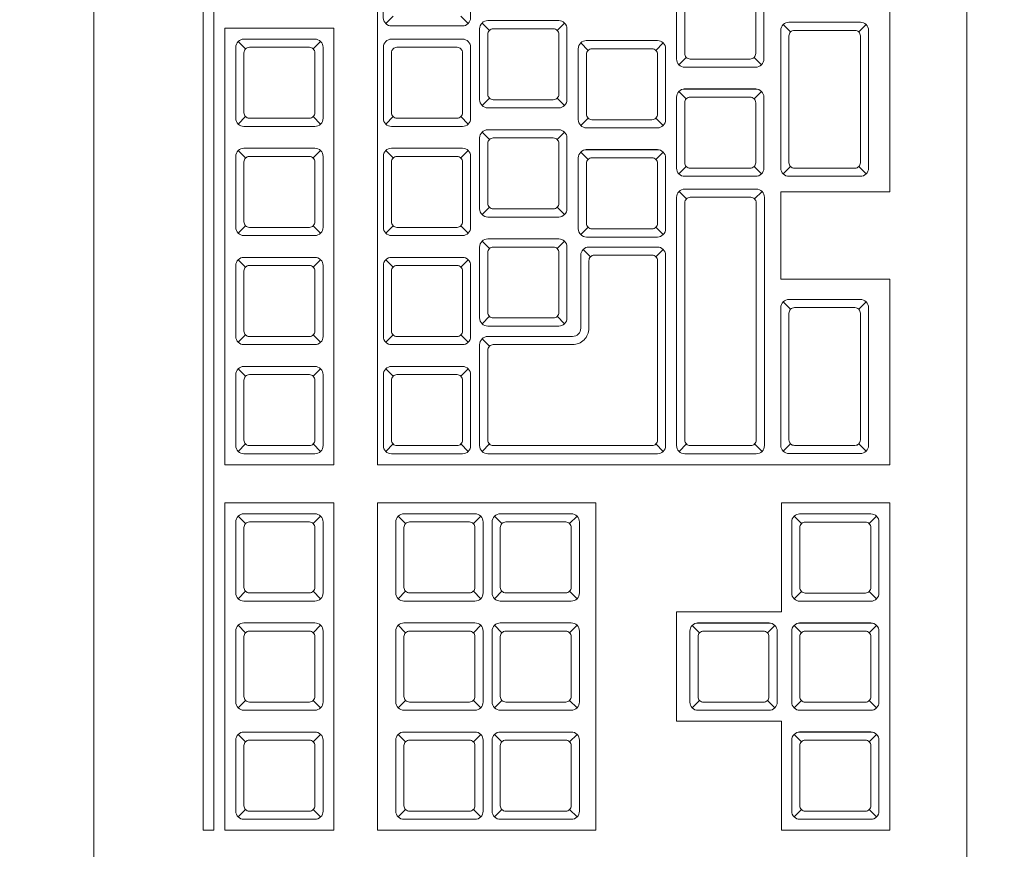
# Model space of a CAD drawing. Header units: millimetres. Extents: x 26866 to 1024070, y -428191 to 408885.
# Tile 73 of 248: x 184472 to 184652, y 366186 to 366338. Entities that reach past the tile are written whole.
import ezdxf

# ---------------------------------------------------------------- set-up
doc = ezdxf.new("R2010")
doc.units = ezdxf.units.MM
doc.header["$LTSCALE"] = 2
for name, color, linetype, lineweight in [('0_OPIS', 7, 'Continuous', 13), ('3DPLAN_A_TABELKA POMIESZCZEŃ', 7, 'Continuous', 0), ('A_KRESKOWANIE', 9, 'Continuous', 0)]:
    doc.layers.add(name, color=color, linetype=linetype, lineweight=lineweight)
doc.layers.add('3DPLAN_A_KRESKOWANIE 1', color=253, linetype='Continuous')
doc.layers.add('3DPLAN_A_OPIS', color=8, linetype='Continuous')
doc.layers.add('FURNITURE ZD 1 500', color=7, linetype='Continuous', lineweight=13, true_color=0x9fa8a5)
doc.styles.add('ARIAL', font='arial.ttf')

# ---------------------------------------------------------------- blocks, each defined once
blk = doc.blocks.new('parterr')
at = {"layer": '3DPLAN_A_KRESKOWANIE 1'}
h = blk.add_hatch(dxfattribs=at)
h.set_pattern_fill('ANSI31', color=256, scale=5, style=0)
h.set_pattern_definition([(45, (28281.13, -31178.053), (-11.22532, 11.22532), [])])
h.paths.add_polyline_path([(27531.985, -28228.889), (27531.985, -28218.889), (27420.985, -28218.889), (27420.985, -28006.889), (27456.985, -28006.889), (27456.985, -27805.889), (26774.485, -27805.889), (26774.485, -27888.889), (26825.985, -27888.889), (26825.985, -27851.889), (27410.985, -27851.889), (27410.985, -28133.889), (27387.985, -28133.889), (27387.985, -28139.889), (27410.985, -28139.889), (27410.985, -28286.889), (27426.985, -28286.889), (27426.985, -28228.889)])
h.paths.add_polyline_path([(27626.985, -27863.889), (27769.985, -27863.889), (27769.985, -27805.889), (27626.985, -27805.889)])
h.paths.add_polyline_path([(27631.985, -28218.889), (27631.985, -28228.889), (27648.985, -28228.889), (27648.985, -28462.889), (27694.985, -28462.889), (27694.985, -28426.889), (27667.985, -28426.889), (27667.985, -28237.889), (27979.985, -28237.889), (27979.985, -28426.889), (27784.985, -28426.889), (27784.985, -28541.889), (27801.985, -28541.889), (27801.985, -28461.889), (27937.985, -28461.889), (27937.985, -28505.889), (28030.985, -28505.889), (28030.985, -28463.889), (28076.985, -28463.889), (28076.985, -28434.889), (28070.985, -28434.889), (28070.985, -28421.889), (28057.985, -28421.889), (28057.985, -27857.889), (28067.985, -27857.889), (28067.985, -27794.889), (28073.985, -27794.889), (28073.985, -27747.889), (28027.485, -27747.889), (28027.485, -27805.889), (27939.985, -27805.889), (27939.985, -27933.889), (27975.985, -27933.889), (27975.985, -28218.889)])
h.paths.add_polyline_path([(26774.485, -28063.889), (26774.485, -28175.389), (26826.985, -28175.389), (26826.985, -28139.889), (27297.985, -28139.889), (27297.985, -28133.889), (26825.985, -28133.889), (26825.985, -28063.889)])
h.paths.add_polyline_path([(27410.985, -28376.889), (27410.985, -28408.889), (27393.985, -28408.889), (27393.985, -28418.889), (26826.985, -28418.889), (26826.985, -28350.389), (26774.485, -28350.389), (26774.485, -28429.889), (26562.485, -28429.889), (26562.485, -28493.889), (26595.985, -28493.889), (26595.985, -28452.889), (26776.985, -28452.889), (26776.985, -28490.889), (26826.985, -28490.889), (26826.985, -28455.889), (27384.065, -28455.809), (27401.985, -28455.809), (27401.985, -28523.889), (27426.985, -28523.889), (27426.985, -28487.138), (27424.985, -28487.218), (27425.065, -28485.138), (27426.985, -28485.058), (27426.985, -28479.558), (27425.403, -28479.558), (27425.965, -28479.934), (27424.985, -28479.558), (27424.985, -28411.758), (27426.985, -28411.758), (27426.985, -28411.298), (27424.985, -28411.378), (27425.065, -28409.298), (27426.985, -28409.218), (27426.985, -28376.889)])
h.paths.add_polyline_path([(27341.985, -28709.889), (26826.985, -28709.889), (26826.985, -28670.889), (26776.985, -28670.889), (26776.985, -28709.889), (26595.985, -28709.889), (26595.985, -28673.889), (26562.485, -28673.889), (26562.485, -28763.889), (26781.485, -28763.889), (26781.485, -28800.889), (26837.985, -28800.889), (26837.985, -28746.889), (27391.985, -28746.889), (27391.985, -28790.889), (27411.495, -28790.889), (27399.246, -28679.889), (27341.985, -28679.889)])
h.paths.add_polyline_path([(26781.485, -29070.889), (26781.485, -29384.889), (27480.84, -29384.889), (27480.84, -29301.889), (27411.84, -29301.889), (27411.84, -28913.889), (27510.985, -28913.889), (27510.985, -28896.889), (27411.985, -28896.889), (27411.985, -28889.889), (27391.985, -28889.889), (27391.985, -29317.889), (26837.985, -29317.889), (26837.985, -29070.889)])
h.paths.add_polyline_path([(27653.84, -29384.889), (27783.84, -29384.889), (27783.84, -29301.889), (27725.84, -29301.889), (27725.84, -28870.889), (27709.985, -28870.889), (27709.985, -28896.889), (27609.985, -28896.889), (27609.985, -28913.889), (27709.84, -28913.889), (27709.84, -29301.889), (27653.84, -29301.889)])
h.paths.add_polyline_path([(28104.985, -29384.889), (28104.985, -29319.889), (28049.985, -29319.889), (28049.985, -29041.889), (28096.985, -29041.889), (28096.985, -28933.889), (28049.985, -28933.889), (28049.985, -28849.889), (28076.985, -28849.889), (28076.985, -28716.889), (28030.985, -28716.889), (28030.985, -28683.889), (27937.985, -28683.889), (27937.985, -28715.889), (27801.985, -28715.889), (27801.985, -28691.889), (27784.985, -28691.889), (27784.985, -28715.889), (27685.985, -28715.889), (27685.985, -28746.889), (27709.985, -28746.889), (27709.985, -28772.889), (27725.84, -28772.889), (27725.84, -28731.889), (27994.84, -28731.889), (27994.84, -28790.889), (27952.84, -28790.889), (27952.84, -28922.889), (27994.84, -28922.889), (27994.84, -29301.889), (27956.84, -29301.889), (27956.84, -29384.889)])
h.paths.add_polyline_path([(28444.971, -27794.889), (28444.971, -27747.889), (28199.985, -27747.889), (28199.985, -27794.889)])
h.paths.add_polyline_path([(28921.985, -28467.889), (29077.985, -28467.889), (29077.985, -28435.889), (28960.985, -28435.889), (28960.985, -27867.889), (29010.985, -27867.889), (29010.985, -27805.889), (28878.985, -27805.889), (28878.985, -27866.889), (28932.985, -27866.889), (28932.985, -28435.889), (28921.985, -28435.889)])
h.paths.add_polyline_path([(29185.985, -27867.889), (29308.985, -27867.889), (29308.985, -27805.889), (29185.985, -27805.889)])
h.paths.add_polyline_path([(29483.985, -27867.889), (29607.985, -27867.889), (29607.985, -27805.889), (29483.985, -27805.889)])
h.paths.add_polyline_path([(29782.985, -27867.889), (29903.985, -27867.889), (29903.985, -27805.889), (29782.985, -27805.889)])
h.paths.add_polyline_path([(30078.985, -27867.889), (30205.985, -27867.889), (30205.985, -27805.889), (30078.985, -27805.889)])
h.paths.add_polyline_path([(29866.985, -28490.889), (29866.985, -28439.889), (30420.985, -28439.889), (30420.985, -28504.889), (30467.985, -28504.889), (30467.985, -28441.889), (30494.985, -28441.889), (30494.985, -28420.889), (30467.985, -28420.889), (30467.985, -27862.889), (30500.985, -27862.889), (30500.985, -27805.889), (30380.985, -27805.889), (30380.985, -27867.889), (30454.985, -27867.889), (30454.985, -28420.889), (29450.985, -28420.889), (29450.985, -28435.889), (29331.985, -28435.889), (29331.985, -28420.889), (29227.985, -28420.889), (29227.985, -28435.889), (29207.985, -28435.889), (29207.985, -28467.889), (29230.985, -28467.889), (29230.985, -28496.889), (29276.985, -28496.889), (29276.985, -28467.889), (29827.985, -28467.889), (29827.985, -28490.889)])
h.paths.add_polyline_path([(30792.985, -27805.889), (30675.985, -27805.889), (30675.985, -27862.889), (30792.985, -27862.889)])
h.paths.add_polyline_path([(31618.985, -27862.889), (31618.985, -27970.889), (31677.485, -27970.889), (31677.485, -27805.889), (30967.985, -27805.889), (30967.985, -27862.889)])
h.paths.add_polyline_path([(30691.985, -28522.889), (30691.985, -28438.889), (31026.985, -28438.889), (31026.985, -28712.889), (30892.985, -28712.889), (30892.985, -28746.889), (31014.985, -28746.889), (31014.985, -28802.889), (31047.985, -28802.889), (31047.985, -28747.889), (31069.985, -28747.889), (31069.985, -28744.889), (31443.985, -28744.889), (31443.985, -28715.889), (31348.985, -28715.889), (31348.985, -28647.889), (31324.985, -28647.889), (31324.985, -28715.889), (31097.985, -28715.889), (31097.985, -28691.889), (31056.985, -28691.889), (31056.985, -28450.889), (31068.985, -28450.889), (31068.985, -28440.889), (31324.985, -28440.889), (31324.985, -28557.889), (31348.985, -28557.889), (31348.985, -28439.889), (31623.985, -28439.889), (31623.985, -28481.889), (31677.485, -28481.889), (31677.485, -28090.889), (31618.985, -28090.889), (31618.985, -28420.889), (30614.985, -28420.889), (30614.985, -28441.889), (30671.985, -28441.889), (30671.985, -28522.889)])
h.paths.add_polyline_path([(31677.485, -28782.889), (31677.485, -28681.889), (31623.985, -28681.889), (31623.985, -28715.889), (31533.985, -28715.889), (31533.985, -28744.889), (31623.985, -28744.889), (31623.985, -28782.889)])
h.paths.add_polyline_path([(31290.985, -29384.889), (31677.485, -29384.889), (31677.485, -29121.889), (31623.985, -29121.889), (31623.985, -29308.889), (31290.985, -29308.889)])
h.paths.add_polyline_path([(31115.985, -29308.889), (31047.985, -29308.889), (31047.985, -29148.889), (31014.985, -29148.889), (31014.985, -29308.889), (30977.985, -29308.889), (30977.985, -29384.889), (31115.985, -29384.889)])
h.paths.add_polyline_path([(30671.985, -28642.889), (30671.985, -28710.889), (30658.985, -28710.889), (30658.985, -28746.889), (30736.985, -28746.889), (30736.985, -29058.889), (30726.985, -29058.889), (30726.985, -29069.889), (30736.985, -29069.889), (30736.985, -29306.889), (30689.985, -29306.889), (30689.985, -29384.889), (30802.985, -29384.889), (30802.985, -29308.889), (30767.985, -29308.889), (30767.985, -28746.889), (30772.985, -28746.889), (30772.985, -28712.889), (30691.985, -28712.889), (30691.985, -28642.889)])
h.paths.add_polyline_path([(29827.985, -28640.889), (29827.985, -28721.889), (29417.985, -28721.889), (29417.985, -28756.889), (29765.985, -28756.889), (29765.985, -28833.889), (29935.985, -28833.889), (29935.985, -28756.889), (30425.985, -28756.889), (30425.985, -29306.889), (30383.985, -29306.889), (30383.985, -29384.889), (30514.985, -29384.889), (30514.985, -29306.889), (30441.985, -29306.889), (30441.985, -29069.889), (30636.985, -29069.889), (30636.985, -29058.889), (30441.985, -29058.889), (30441.985, -28772.889), (30466.985, -28772.889), (30466.985, -28746.889), (30568.985, -28746.889), (30568.985, -28710.889), (30467.985, -28710.889), (30467.985, -28677.889), (30420.985, -28677.889), (30420.985, -28720.889), (29866.985, -28720.889), (29866.985, -28640.889)])
h.paths.add_polyline_path([(30087.985, -29306.889), (30087.985, -29384.889), (30208.985, -29384.889), (30208.985, -29306.889)])
h.paths.add_polyline_path([(29912.985, -29306.889), (29891.985, -29306.889), (29891.985, -28974.889), (29421.985, -28974.889), (29421.985, -28984.889), (29884.985, -28984.889), (29884.985, -29310.889), (29777.985, -29310.889), (29777.985, -29384.889), (29912.985, -29384.889)])
h.paths.add_polyline_path([(29487.985, -29310.889), (29487.985, -29384.889), (29602.985, -29384.889), (29602.985, -29310.889)])
h.paths.add_polyline_path([(29341.985, -28974.889), (29262.985, -28974.889), (29262.985, -28756.889), (29297.985, -28756.889), (29297.985, -28721.889), (29276.985, -28721.889), (29276.985, -28667.889), (29228.985, -28667.889), (29228.985, -28721.889), (28922.985, -28721.889), (28922.985, -28754.889), (28935.985, -28754.889), (28935.985, -28884.889), (28953.985, -28884.889), (28953.985, -28754.889), (29226.985, -28754.889), (29226.985, -29323.889), (29186.985, -29323.889), (29186.985, -29384.889), (29312.985, -29384.889), (29312.985, -29310.889), (29262.985, -29310.889), (29262.985, -28984.889), (29341.985, -28984.889)])
h.paths.add_polyline_path([(29011.985, -29323.889), (28953.985, -29323.889), (28953.985, -28979.889), (28935.985, -28979.889), (28935.985, -29320.889), (28895.985, -29320.889), (28895.985, -29384.889), (29011.985, -29384.889)])
h.paths.add_polyline_path([(28832.985, -28721.889), (28810.985, -28721.889), (28810.985, -28684.889), (28793.985, -28684.889), (28793.985, -28721.889), (28683.985, -28721.889), (28683.985, -28682.889), (28629.985, -28682.889), (28629.985, -28715.889), (28626.985, -28715.889), (28626.985, -29316.889), (28584.985, -29316.889), (28584.985, -29384.889), (28720.985, -29384.889), (28720.985, -29320.889), (28668.985, -29320.889), (28668.985, -29039.889), (28722.985, -29039.889), (28722.985, -28875.889), (28664.985, -28875.889), (28664.985, -28769.889), (28673.985, -28769.889), (28673.985, -28754.889), (28832.985, -28754.889)])
h.paths.add_polyline_path([(28933.48, -28618.577), (28933.48, -28620.89), (28989.508, -28620.89), (28989.508, -28618.577)])
h.paths.add_polyline_path([(28048.623, -28542.166), (28104.651, -28542.166), (28104.651, -28567.43), (28048.623, -28567.43)])
h.paths.add_polyline_path([(28312.294, -28322.995), (28368.169, -28322.995), (28368.169, -28348.046), (28312.294, -28348.046)])
h.paths.add_polyline_path([(28488.087, -28322.995), (28543.962, -28322.995), (28543.962, -28348.046), (28488.087, -28348.046)])
edge = h.paths.add_edge_path()
edge.add_arc((28306.985, -28816.889), 85, 62.65448, 71.78542, ccw=False)
edge.add_line((28346.03, -28741.388), (28346.03, -28736.148))
edge.add_line((28346.03, -28736.148), (28333.554, -28736.148))
h.paths.add_polyline_path([(28109.348, -29204.098), (28204.556, -29204.098), (28204.556, -29250.571), (28109.348, -29250.571)])
h.paths.add_polyline_path([(28138.557, -28107.378), (28196.542, -28107.378), (28196.542, -28140.407), (28138.557, -28140.407)])
h.paths.add_polyline_path([(28531.907, -27858.834), (28585.665, -27858.834), (28585.665, -27891.863), (28531.907, -27891.863)])
h.paths.add_polyline_path([(28514.882, -27899.847, 1), (28514.882, -27870.727, 1)])
h.paths.add_polyline_path([(28121.532, -28148.391, 1), (28121.532, -28119.271, 1)])
edge = h.paths.add_edge_path()
edge.add_line((28141.813, -28688.783), (28156.373, -28688.783))
edge.add_line((28156.373, -28688.783), (28156.373, -28674.223))
edge.add_arc((28156.373, -28688.783), 14.56, 90, 180)
edge = h.paths.add_edge_path()
edge.add_line((28156.373, -28688.783), (28156.373, -28703.343))
edge.add_arc((28156.373, -28688.783), 14.56, 270, 360)
edge.add_line((28170.933, -28688.783), (28156.373, -28688.783))
h.paths.add_polyline_path([(28156.373, -28703.343, 1), (28156.373, -28674.223, 1)])
h.paths.add_polyline_path([(28624.31, -27926.264), (28623.535, -27925.489), (28623.66, -27865.141), (28624.435, -27864.366), (28624.435, -27926.212)], is_closed=False)
h.paths.add_polyline_path([(28252.196, -28179.889), (28327.196, -28179.889), (28327.196, -28198.639, -0.427145), (28270.946, -28254.889), (28252.196, -28254.889)])
h.paths.add_polyline_path([(28424.196, -28361.389, -0.414214), (28419.196, -28366.389), (28413.196, -28366.389, -0.414214), (28389.196, -28342.389), (28389.196, -28330.389, -0.414214), (28413.196, -28306.389), (28419.196, -28306.389, -0.414214), (28424.196, -28311.389)])
h.paths.add_polyline_path([(28638.985, -27932.349), (28638.985, -27864.549), (28640.567, -27864.549), (28640.006, -27864.173, -0.310329), (28639.685, -27863.706), (28639.685, -27861.276, -0.216272), (28639.856, -27860.9), (28640.604, -27860.179, 0.840818), (28640.485, -27859.349, -0.414214), (28640.985, -27859.849), (28640.985, -27932.349)])
h.paths.add_polyline_path([(28638.785, -27863.155), (28638.261, -27863.789), (28637.785, -27863.789), (28637.785, -27893.788, -0.760764), (28636.885, -27897.039), (28634.335, -27897.039), (28634.335, -27925.489), (28634.063, -27925.585), (28633.758, -27925.889), (28633.56, -27926.312), (28634.042, -27926.312, -0.130781), (28633.435, -27927.408, -2.336993), (28633.435, -27924.37), (28633.435, -27899.239), (28632.985, -27899.239), (28632.985, -27897.639), (28632.585, -27897.539), (28632.585, -27893.039), (28632.985, -27892.939), (28632.985, -27891.339), (28633.435, -27891.339), (28633.56, -27871.114), (28633.435, -27867.408, -2.336993), (28633.56, -27864.314), (28634.335, -27865.089), (28634.335, -27893.539), (28635.985, -27893.539), (28635.985, -27863.789), (28635.51, -27863.789), (28634.985, -27863.155), (28634.985, -27856.989), (28638.785, -27856.989)])
h.paths.add_polyline_path([(28630.613, -27891.539), (28631.163, -27891.689), (28631.163, -27897.689, -0.414214), (28631.013, -27897.839), (28627.613, -27897.839, -0.414214), (28627.463, -27897.589), (28627.613, -27891.539), (28628.013, -27891.539), (28628.013, -27884.365, -1), (28630.613, -27884.365)])
h.paths.add_polyline_path([(28624.435, -27885.989), (28628.013, -27886.139), (28624.435, -27886.139)], is_closed=False)
h.paths.add_polyline_path([(28631.963, -27893.589), (28632.305, -27893.759), (28632.535, -27893.759), (28632.535, -27896.819), (28632.305, -27896.989), (28631.963, -27896.989), (28631.913, -27897.439), (28631.963, -27893.189)])
h.paths.add_polyline_path([(28624.435, -27904.439), (28633.435, -27904.589), (28624.435, -27904.589)], is_closed=False)
h.paths.add_polyline_path([(28625.185, -27886.139), (28625.185, -27891.339), (28625.635, -27891.339), (28625.635, -27892.939), (28626.035, -27893.039), (28626.035, -27893.589), (28626.663, -27893.589), (28626.713, -27893.139), (28626.663, -27897.389), (28626.663, -27896.989), (28626.035, -27896.989), (28626.035, -27897.539), (28625.635, -27897.639), (28625.635, -27899.239), (28625.185, -27899.239), (28625.035, -27904.439), (28625.035, -27886.139)], is_closed=False)
h.paths.add_polyline_path([(28640.905, -27856.969), (28622.985, -27856.889), (28640.985, -27856.889)], is_closed=False)
h.paths.add_polyline_path([(28619.985, -28325.889), (28619.985, -28323.453), (28618.52, -28323.453), (28584.985, -28382.665, -0.262592), (28550.718, -28323.453), (28549.985, -28323.453), (28549.985, -28325.889), (28512.985, -28325.889), (28512.985, -28240.889), (28492.402, -28240.889), (28491.79, -28249.167, -0.11869), (28489.72, -28256.749), (28483.383, -28267.012, -0.177707), (28479.147, -28270.09), (28472.857, -28270.09, -0.177707), (28468.581, -28266.948), (28462.284, -28256.749, -0.11869), (28460.214, -28249.167), (28459.601, -28240.889), (28487.985, -28240.889), (28487.985, -28181.889), (28633.985, -28181.889), (28633.985, -28325.889)])
h.paths.add_polyline_path([(28442.485, -28424.889), (28442.485, -28418.889, -0.414214), (28466.485, -28394.889), (28478.485, -28394.889, -0.414214), (28502.485, -28418.889), (28502.485, -28424.889, -0.414214), (28497.485, -28429.889), (28447.485, -28429.889, -0.414214)])
h.paths.add_polyline_path([(28265.745, -28187.219, 1), (28256.37, -28187.219, 1)], flags=16)
h.paths.add_polyline_path([(28416.196, -28357.255, -0.453948), (28410.529, -28362.211, -0.375565), (28393.196, -28342.389), (28393.196, -28330.389, -0.375565), (28410.529, -28310.568, -0.453948), (28416.196, -28315.523)], flags=16)
h.paths.add_polyline_path([(28638.375, -27861.789, 1), (28635.395, -27861.789, 1)], flags=16)
h.paths.add_polyline_path([(28637.96, -27861.789, 1), (28635.81, -27861.789, 1)], flags=0)
h.paths.add_polyline_path([(28633.921, -27866.704, -0.08131), (28633.435, -27867.408), (28633.435, -27865.889), (28634.21, -27865.889), (28634.313, -27866.312)], flags=16)
h.paths.add_polyline_path([(28633.435, -27865.889), (28633.435, -27867.012), (28634.21, -27866.237), (28634.085, -27865.889)], flags=0)
h.paths.add_polyline_path([(28633.435, -27867.012), (28633.56, -27867.278, 0.08131), (28633.921, -27866.704), (28633.56, -27867.064)], is_closed=False, flags=16)
h.paths.add_polyline_path([(28633.56, -27897.519), (28633.635, -27893.189), (28633.635, -27897.389)], is_closed=False, flags=16)
h.paths.add_polyline_path([(28633.635, -27897.389), (28633.56, -27893.059), (28633.56, -27897.519)], is_closed=False, flags=16)
h.paths.add_polyline_path([(28628.013, -27884.365), (28630.613, -27884.365, -1)], flags=16)
h.paths.add_polyline_path([(28557.294, -28240.025), (28560.006, -28203.366), (28592.807, -28203.366), (28595.52, -28240.025, -0.414214), (28578.655, -28256.889), (28574.158, -28256.889, -0.414214)], flags=16)
h.paths.add_polyline_path([(28570.231, -28211.918), (28582.582, -28211.918, -0.392745), (28588.188, -28217.124), (28589.897, -28240.212, -0.409357), (28578.655, -28251.268), (28574.158, -28251.268, -0.409357), (28562.917, -28240.212), (28564.625, -28217.124, -0.392745)], flags=0)
h.paths.add_polyline_path([(28465.687, -28254.648, -0.504303), (28469.826, -28249.441), (28482.177, -28249.441, -0.504303), (28486.316, -28254.648), (28480.019, -28264.847, -0.195658), (28478.25, -28266.09), (28473.753, -28266.09, -0.195658), (28471.984, -28264.847)], flags=16)
h.paths.add_polyline_path([(28451.619, -28421.889, -0.453948), (28446.664, -28416.223, -0.375565), (28466.485, -28398.889), (28478.485, -28398.889, -0.375565), (28498.307, -28416.223, -0.453948), (28493.351, -28421.889)], flags=16)
at = {"layer": 'A_KRESKOWANIE', "transparency": 33554687}
h = blk.add_hatch(dxfattribs=at)
h.set_pattern_fill('ANSI37', color=0, scale=5)
h.paths.add_polyline_path([(26825.985, -28063.889), (26825.985, -28133.889), (27297.985, -28133.889), (27297.985, -28133.593), (27299.869, -28133.593), (27299.869, -28135.476), (27300.811, -28135.476), (27300.811, -28138.302), (27299.869, -28138.302), (27299.869, -28140.186), (27298.927, -28140.186, 0.262592), (27342.985, -28216.315), (27344.219, -28214.137, -0.038194), (27343.056, -28198.926), (27343.056, -27851.889), (26825.985, -27851.889), (26825.985, -27888.889)])
h.paths.add_polyline_path([(27102.966, -28064.047), (27158.91, -28064.047), (27158.91, -28044.903), (27102.966, -28044.903)], flags=24)
h.paths.add_polyline_path([(27342.985, -28216.315, -0.262592), (27298.927, -28140.186), (27299.869, -28140.186), (27297.985, -28140.186), (27297.985, -28139.889), (26826.985, -28139.889), (26826.985, -28175.389), (26826.985, -28350.389), (26826.985, -28418.889), (27393.985, -28418.889), (27393.985, -28408.889), (27393.985, -28362.714), (27339.559, -28331.889, -0.198011), (27393.985, -28290.75), (27393.985, -28286.059, -0.230244), (27344.219, -28214.137)])
h.paths.add_polyline_path([(27102.36, -28351.795), (27325.941, -28351.795), (27325.941, -28402.592), (27102.36, -28402.592)], flags=16)
h.paths.add_polyline_path([(27102.966, -28330.527), (27159.047, -28330.527), (27159.047, -28311.383), (27102.966, -28311.383)], flags=24)
h.paths.add_polyline_path([(27123.082, -28409.593), (27305.219, -28409.593), (27305.219, -28344.793), (27123.082, -28344.793)], flags=24)
h.paths.add_polyline_path([(27433.84, -29301.889), (27433.84, -28913.889), (27411.84, -28913.889), (27411.84, -29301.889)])
h.paths.add_polyline_path([(27980.459, -29061.282), (27980.459, -29115.282), (27940.492, -29115.282), (27940.492, -29301.889), (27956.84, -29301.889), (27994.84, -29301.889), (27994.84, -28922.889), (27952.84, -28922.889), (27952.84, -28790.889), (27994.84, -28790.889), (27994.84, -28731.889), (27940.492, -28731.889), (27940.492, -29061.282)])
h.paths.add_polyline_path([(27075.431, -29179.353), (27131.462, -29179.353), (27131.462, -29160.209), (27075.431, -29160.209)], flags=9)
h.paths.add_polyline_path([(27522.898, -29133.651), (27578.929, -29133.651), (27578.929, -29114.508), (27522.898, -29114.508)], flags=9)
h.paths.add_polyline_path([(27332.052, -28065.19), (27388.134, -28065.19), (27388.134, -28046.046), (27332.052, -28046.046)], flags=9)
h.paths.add_polyline_path([(27804.485, -29133.651), (27860.517, -29133.651), (27860.517, -29114.508), (27804.485, -29114.508)], flags=9)
at = {"layer": 'FURNITURE ZD 1 500', "lineweight": 0}
for p, q in [((27453.73, -28174.399), (27453.73, -28145.499)), ((27463.118, -28150.099), (27463.118, -28169.399)), ((27454.013, -28166.179), (27453.878, -28166.314)), ((27455.254, -28166.179), (27455.39, -28166.314)), ((27455.78, -28166.439), (27455.644, -28166.304)), ((27457.021, -28166.439), (27457.156, -28166.304)), ((27461.298, -28166.468), (27461.162, -28166.332)), ((27462.548, -28166.468), (27462.683, -28166.332)), ((27451.31, -28166.778), (27451.174, -28166.642)), ((27452.551, -28166.778), (27452.686, -28166.642)), ((27457.587, -28166.806), (27457.452, -28166.67)), ((27457.55, -28166.624), (27458.859, -28166.624)), ((27458.828, -28166.806), (27458.964, -28166.67)), ((27459.387, -28166.934), (27459.252, -28167.07)), ((27460.628, -28166.934), (27460.764, -28167.07)), ((27459.387, -28167.693), (27459.252, -28167.558)), ((27459.35, -28167.511), (27460.659, -28167.511)), ((27460.628, -28167.693), (27460.764, -28167.558)), ((27455.78, -28167.68), (27455.644, -28167.816)), ((27457.021, -28167.68), (27457.156, -28167.816)), ((27451.31, -28168.019), (27451.174, -28168.155)), ((27452.551, -28168.019), (27452.686, -28168.155)), ((27454.015, -28168.019), (27453.879, -28168.155)), ((27455.256, -28168.019), (27455.391, -28168.155)), ((27457.587, -28168.047), (27457.452, -28168.182)), ((27458.828, -28168.047), (27458.964, -28168.182)), ((27455.78, -28168.439), (27455.644, -28168.304)), ((27457.021, -28168.439), (27457.156, -28168.304)), ((27451.31, -28168.778), (27451.174, -28168.642)), ((27452.551, -28168.778), (27452.686, -28168.642)), ((27454.015, -28168.778), (27453.879, -28168.642)), ((27455.256, -28168.778), (27455.391, -28168.642)), ((27457.587, -28168.806), (27457.452, -28168.67)), ((27457.55, -28168.624), (27458.859, -28168.624)), ((27458.828, -28168.806), (27458.964, -28168.67)), ((27459.387, -28168.934), (27459.252, -28169.07)), ((27460.628, -28168.934), (27460.764, -28169.07)), ((27461.298, -28168.934), (27461.162, -28169.07)), ((27462.548, -28168.934), (27462.683, -28169.07)), ((27459.389, -28169.527), (27459.253, -28169.392)), ((27460.639, -28169.527), (27460.774, -28169.392)), ((27461.118, -28169.399), (27463.118, -28169.399)), ((27461.118, -28169.399), (27461.118, -28170.999)), ((27455.78, -28169.68), (27455.644, -28169.816)), ((27457.021, -28169.68), (27457.156, -28169.816)), ((27451.31, -28170.019), (27451.174, -28170.155)), ((27452.551, -28170.019), (27452.686, -28170.155)), ((27454.015, -28170.019), (27453.879, -28170.155)), ((27455.256, -28170.019), (27455.391, -28170.155)), ((27457.587, -28170.047), (27457.452, -28170.182)), ((27458.828, -28170.047), (27458.964, -28170.182)), ((27455.78, -28170.439), (27455.644, -28170.304)), ((27457.021, -28170.439), (27457.156, -28170.304)), ((27457.496, -28170.454), (27457.631, -28170.589)), ((27458.964, -28170.454), (27458.828, -28170.589)), ((27451.31, -28170.778), (27451.174, -28170.642)), ((27452.551, -28170.778), (27452.686, -28170.642)), ((27454.015, -28170.778), (27453.879, -28170.642)), ((27455.256, -28170.778), (27455.391, -28170.642)), ((27461.118, -28170.999), (27463.118, -28170.999)), ((27463.118, -28170.999), (27463.118, -28174.399)), ((27461.298, -28171.551), (27461.162, -28171.415)), ((27462.548, -28171.551), (27462.683, -28171.415)), ((27455.78, -28171.68), (27455.644, -28171.816)), ((27457.021, -28171.68), (27457.156, -28171.816)), ((27451.31, -28172.019), (27451.174, -28172.155)), ((27452.551, -28172.019), (27452.686, -28172.155)), ((27454.015, -28172.019), (27453.879, -28172.155)), ((27455.256, -28172.019), (27455.391, -28172.155)), ((27455.644, -28172.092), (27455.78, -28172.228)), ((27451.31, -28172.778), (27451.174, -28172.642)), ((27452.551, -28172.778), (27452.686, -28172.642)), ((27454.015, -28172.778), (27453.879, -28172.642)), ((27455.256, -28172.778), (27455.391, -28172.642)), ((27451.31, -28174.019), (27451.174, -28174.155)), ((27452.551, -28174.019), (27452.686, -28174.155)), ((27454.015, -28174.019), (27453.879, -28174.155)), ((27455.256, -28174.019), (27455.391, -28174.155)), ((27455.644, -28174.155), (27455.78, -28174.019)), ((27458.964, -28174.155), (27458.828, -28174.019)), ((27459.389, -28174.019), (27459.253, -28174.155)), ((27460.639, -28174.019), (27460.774, -28174.155)), ((27461.298, -28174.017), (27461.162, -28174.152)), ((27462.548, -28174.017), (27462.683, -28174.152)), ((27453.73, -28174.399), (27463.118, -28174.399)), ((27451.31, -28175.478), (27451.174, -28175.343)), ((27452.551, -28175.478), (27452.686, -28175.343)), ((27454.243, -28175.478), (27454.107, -28175.343)), ((27455.484, -28175.478), (27455.619, -28175.343)), ((27456.008, -28175.478), (27455.872, -28175.343)), ((27457.249, -28175.478), (27457.384, -28175.343)), ((27461.498, -28175.48), (27461.362, -28175.345)), ((27461.461, -28175.299), (27462.77, -28175.299)), ((27462.739, -28175.48), (27462.874, -28175.345)), ((27451.31, -28176.72), (27451.174, -28176.855)), ((27452.551, -28176.72), (27452.686, -28176.855)), ((27454.243, -28176.719), (27454.107, -28176.855)), ((27455.484, -28176.719), (27455.619, -28176.855)), ((27456.008, -28176.719), (27455.872, -28176.855)), ((27457.249, -28176.719), (27457.384, -28176.855)), ((27461.498, -28176.722), (27461.362, -28176.857)), ((27462.739, -28176.722), (27462.874, -28176.857)), ((27451.31, -28177.478), (27451.174, -28177.343)), ((27452.551, -28177.478), (27452.686, -28177.343)), ((27454.243, -28177.478), (27454.107, -28177.343)), ((27455.484, -28177.478), (27455.619, -28177.343)), ((27456.008, -28177.478), (27455.872, -28177.343)), ((27457.249, -28177.478), (27457.384, -28177.343)), ((27459.631, -28177.48), (27459.495, -28177.345)), ((27459.594, -28177.299), (27460.903, -28177.299)), ((27460.872, -28177.48), (27461.008, -28177.345)), ((27461.498, -28177.48), (27461.362, -28177.345)), ((27461.461, -28177.299), (27462.77, -28177.299)), ((27462.739, -28177.48), (27462.874, -28177.345)), ((27451.31, -28178.72), (27451.174, -28178.855)), ((27452.551, -28178.72), (27452.686, -28178.855)), ((27454.243, -28178.719), (27454.107, -28178.855)), ((27455.484, -28178.719), (27455.619, -28178.855)), ((27456.008, -28178.719), (27455.872, -28178.855)), ((27457.249, -28178.719), (27457.384, -28178.855)), ((27459.631, -28178.722), (27459.495, -28178.857)), ((27460.872, -28178.722), (27461.008, -28178.857)), ((27461.498, -28178.722), (27461.362, -28178.857)), ((27462.739, -28178.722), (27462.874, -28178.857)), ((27459.209, -28179.099), (27461.13, -28179.099)), ((27451.31, -28179.478), (27451.174, -28179.343)), ((27452.551, -28179.478), (27452.686, -28179.343)), ((27454.243, -28179.478), (27454.107, -28179.343)), ((27455.484, -28179.478), (27455.619, -28179.343)), ((27456.008, -28179.478), (27455.872, -28179.343)), ((27457.249, -28179.478), (27457.384, -28179.343)), ((27461.498, -28179.478), (27461.362, -28179.343)), ((27461.461, -28179.296), (27462.77, -28179.296)), ((27462.739, -28179.478), (27462.874, -28179.343)), ((27451.31, -28180.72), (27451.174, -28180.855)), ((27452.551, -28180.72), (27452.686, -28180.855)), ((27454.243, -28180.719), (27454.107, -28180.855)), ((27455.484, -28180.719), (27455.619, -28180.855)), ((27456.008, -28180.719), (27455.872, -28180.855)), ((27457.249, -28180.719), (27457.384, -28180.855)), ((27461.498, -28180.719), (27461.362, -28180.855)), ((27462.739, -28180.719), (27462.874, -28180.855))]:
    blk.add_line(p, q, dxfattribs=at)
for points in [[(27448.73, -28144.499), (27464.33, -28144.499, -0.414214), (27464.53, -28144.699), (27464.53, -28190.299, -0.414214), (27464.33, -28190.499), (27448.73, -28190.499, -0.414214), (27448.53, -28190.299), (27448.53, -28144.699, -0.414214)], [(27453.984, -28166.358, -0.414214), (27453.834, -28166.208), (27453.834, -28164.908, -0.414214), (27453.984, -28164.758), (27455.284, -28164.758, -0.414214), (27455.434, -28164.908), (27455.434, -28166.208, -0.414214), (27455.284, -28166.358)], [(27459.358, -28167.114, -0.414214), (27459.208, -28166.964), (27459.208, -28165.664, -0.414214), (27459.358, -28165.514), (27460.658, -28165.514, -0.414214), (27460.808, -28165.664), (27460.808, -28166.964, -0.414214), (27460.658, -28167.114)], [(27459.358, -28166.864), (27459.358, -28165.764, -0.414214), (27459.458, -28165.664), (27460.558, -28165.664, -0.414214), (27460.658, -28165.764), (27460.658, -28166.864, -0.414214), (27460.558, -28166.964), (27459.458, -28166.964, -0.414214)], [(27455.75, -28167.86, -0.414214), (27455.6, -28167.71), (27455.6, -28166.41, -0.414214), (27455.75, -28166.26), (27457.05, -28166.26, -0.414214), (27457.2, -28166.41), (27457.2, -28167.71, -0.414214), (27457.05, -28167.86)], [(27461.118, -28166.439), (27461.118, -28168.964, 0.414214), (27461.268, -28169.114), (27462.577, -28169.114, 0.414214), (27462.727, -28168.964), (27462.727, -28166.439, 0.414214), (27462.577, -28166.289), (27461.268, -28166.289, 0.414214)], [(27455.75, -28167.61), (27455.75, -28166.51, -0.414214), (27455.85, -28166.41), (27456.95, -28166.41, -0.414214), (27457.05, -28166.51), (27457.05, -28167.61, -0.414214), (27456.95, -28167.71), (27455.85, -28167.71, -0.414214)], [(27461.368, -28168.964), (27462.477, -28168.964, 0.414214), (27462.577, -28168.864), (27462.577, -28166.539, 0.414214), (27462.477, -28166.439), (27461.368, -28166.439, 0.414214), (27461.268, -28166.539), (27461.268, -28168.864, 0.414214)], [(27451.28, -28168.199, -0.414214), (27451.13, -28168.049), (27451.13, -28166.749, -0.414214), (27451.28, -28166.599), (27452.58, -28166.599, -0.414214), (27452.73, -28166.749), (27452.73, -28168.049, -0.414214), (27452.58, -28168.199)], [(27453.985, -28168.199, -0.414214), (27453.835, -28168.049), (27453.835, -28166.749, -0.414214), (27453.985, -28166.599), (27455.285, -28166.599, -0.414214), (27455.435, -28166.749), (27455.435, -28168.049, -0.414214), (27455.285, -28168.199)], [(27457.558, -28168.226, -0.414214), (27457.408, -28168.076), (27457.408, -28166.776, -0.414214), (27457.558, -28166.626), (27458.858, -28166.626, -0.414214), (27459.008, -28166.776), (27459.008, -28168.076, -0.414214), (27458.858, -28168.226)], [(27451.28, -28167.949), (27451.28, -28166.849, -0.414214), (27451.38, -28166.749), (27452.48, -28166.749, -0.414214), (27452.58, -28166.849), (27452.58, -28167.949, -0.414214), (27452.48, -28168.049), (27451.38, -28168.049, -0.414214)], [(27453.985, -28167.949), (27453.985, -28166.849, -0.414214), (27454.085, -28166.749), (27455.185, -28166.749, -0.414214), (27455.285, -28166.849), (27455.285, -28167.949, -0.414214), (27455.185, -28168.049), (27454.085, -28168.049, -0.414214)], [(27457.558, -28167.976), (27457.558, -28166.876, -0.414214), (27457.658, -28166.776), (27458.758, -28166.776, -0.414214), (27458.858, -28166.876), (27458.858, -28167.976, -0.414214), (27458.758, -28168.076), (27457.658, -28168.076, -0.414214)], [(27459.358, -28169.114, -0.414214), (27459.208, -28168.964), (27459.208, -28167.664, -0.414214), (27459.358, -28167.514), (27460.658, -28167.514, -0.414214), (27460.808, -28167.664), (27460.808, -28168.964, -0.414214), (27460.658, -28169.114)], [(27459.358, -28168.864), (27459.358, -28167.764, -0.414214), (27459.458, -28167.664), (27460.558, -28167.664, -0.414214), (27460.658, -28167.764), (27460.658, -28168.864, -0.414214), (27460.558, -28168.964), (27459.458, -28168.964, -0.414214)], [(27455.75, -28169.86, -0.414214), (27455.6, -28169.71), (27455.6, -28168.41, -0.414214), (27455.75, -28168.26), (27457.05, -28168.26, -0.414214), (27457.2, -28168.41), (27457.2, -28169.71, -0.414214), (27457.05, -28169.86)], [(27455.75, -28169.61), (27455.75, -28168.51, -0.414214), (27455.85, -28168.41), (27456.95, -28168.41, -0.414214), (27457.05, -28168.51), (27457.05, -28169.61, -0.414214), (27456.95, -28169.71), (27455.85, -28169.71, -0.414214)], [(27451.28, -28170.199, -0.414214), (27451.13, -28170.049), (27451.13, -28168.749, -0.414214), (27451.28, -28168.599), (27452.58, -28168.599, -0.414214), (27452.73, -28168.749), (27452.73, -28170.049, -0.414214), (27452.58, -28170.199)], [(27453.985, -28170.199, -0.414214), (27453.835, -28170.049), (27453.835, -28168.749, -0.414214), (27453.985, -28168.599), (27455.285, -28168.599, -0.414214), (27455.435, -28168.749), (27455.435, -28170.049, -0.414214), (27455.285, -28170.199)], [(27457.558, -28170.226, -0.414214), (27457.408, -28170.076), (27457.408, -28168.776, -0.414214), (27457.558, -28168.626), (27458.858, -28168.626, -0.414214), (27459.008, -28168.776), (27459.008, -28170.076, -0.414214), (27458.858, -28170.226)], [(27451.28, -28169.949), (27451.28, -28168.849, -0.414214), (27451.38, -28168.749), (27452.48, -28168.749, -0.414214), (27452.58, -28168.849), (27452.58, -28169.949, -0.414214), (27452.48, -28170.049), (27451.38, -28170.049, -0.414214)], [(27453.985, -28169.949), (27453.985, -28168.849, -0.414214), (27454.085, -28168.749), (27455.185, -28168.749, -0.414214), (27455.285, -28168.849), (27455.285, -28169.949, -0.414214), (27455.185, -28170.049), (27454.085, -28170.049, -0.414214)], [(27457.558, -28169.976), (27457.558, -28168.876, -0.414214), (27457.658, -28168.776), (27458.758, -28168.776, -0.414214), (27458.858, -28168.876), (27458.858, -28169.976, -0.414214), (27458.758, -28170.076), (27457.658, -28170.076, -0.414214)], [(27459.359, -28169.348, 0.414214), (27459.209, -28169.498), (27459.209, -28174.049, 0.414214), (27459.359, -28174.199), (27460.668, -28174.199, 0.414214), (27460.818, -28174.049), (27460.818, -28169.498, 0.414214), (27460.668, -28169.348)], [(27459.459, -28169.498), (27460.568, -28169.498, -0.414214), (27460.668, -28169.598), (27460.668, -28173.949, -0.414214), (27460.568, -28174.049), (27459.459, -28174.049, -0.414214), (27459.359, -28173.949), (27459.359, -28169.598, -0.414214)], [(27455.75, -28171.86, -0.414214), (27455.6, -28171.71), (27455.6, -28170.41, -0.414214), (27455.75, -28170.26), (27457.05, -28170.26, -0.414214), (27457.2, -28170.41), (27457.2, -28171.71, -0.414214), (27457.05, -28171.86)], [(27459.008, -28170.56), (27459.008, -28174.049, -0.414214), (27458.858, -28174.199), (27455.75, -28174.199, -0.414214), (27455.6, -28174.049), (27455.6, -28172.199, -0.414214), (27455.75, -28172.049), (27457.302, -28172.049, 0.414214), (27457.452, -28171.899), (27457.452, -28170.56, -0.414214), (27457.602, -28170.41), (27458.858, -28170.41, -0.414214)], [(27455.75, -28171.61), (27455.75, -28170.51, -0.414214), (27455.85, -28170.41), (27456.95, -28170.41, -0.414214), (27457.05, -28170.51), (27457.05, -28171.61, -0.414214), (27456.95, -28171.71), (27455.85, -28171.71, -0.414214)], [(27451.28, -28172.199, -0.414214), (27451.13, -28172.049), (27451.13, -28170.749, -0.414214), (27451.28, -28170.599), (27452.58, -28170.599, -0.414214), (27452.73, -28170.749), (27452.73, -28172.049, -0.414214), (27452.58, -28172.199)], [(27453.985, -28172.199, -0.414214), (27453.835, -28172.049), (27453.835, -28170.749, -0.414214), (27453.985, -28170.599), (27455.285, -28170.599, -0.414214), (27455.435, -28170.749), (27455.435, -28172.049, -0.414214), (27455.285, -28172.199)], [(27458.858, -28170.66), (27458.858, -28173.949, -0.414214), (27458.758, -28174.049), (27455.85, -28174.049, -0.414214), (27455.75, -28173.949), (27455.75, -28172.299, -0.414214), (27455.85, -28172.199), (27457.302, -28172.199, 0.414214), (27457.602, -28171.899), (27457.602, -28170.66, -0.414214), (27457.702, -28170.56), (27458.758, -28170.56, -0.414214)], [(27451.28, -28171.949), (27451.28, -28170.849, -0.414214), (27451.38, -28170.749), (27452.48, -28170.749, -0.414214), (27452.58, -28170.849), (27452.58, -28171.949, -0.414214), (27452.48, -28172.049), (27451.38, -28172.049, -0.414214)], [(27453.985, -28171.949), (27453.985, -28170.849, -0.414214), (27454.085, -28170.749), (27455.185, -28170.749, -0.414214), (27455.285, -28170.849), (27455.285, -28171.949, -0.414214), (27455.185, -28172.049), (27454.085, -28172.049, -0.414214)], [(27461.118, -28171.521), (27461.118, -28174.046, 0.414214), (27461.268, -28174.196), (27462.577, -28174.196, 0.414214), (27462.727, -28174.046), (27462.727, -28171.521, 0.414214), (27462.577, -28171.371), (27461.268, -28171.371, 0.414214)], [(27461.368, -28174.046), (27462.477, -28174.046, 0.414214), (27462.577, -28173.946), (27462.577, -28171.621, 0.414214), (27462.477, -28171.521), (27461.368, -28171.521, 0.414214), (27461.268, -28171.621), (27461.268, -28173.946, 0.414214)], [(27451.28, -28174.199, -0.414214), (27451.13, -28174.049), (27451.13, -28172.749, -0.414214), (27451.28, -28172.599), (27452.58, -28172.599, -0.414214), (27452.73, -28172.749), (27452.73, -28174.049, -0.414214), (27452.58, -28174.199)], [(27453.985, -28174.199, -0.414214), (27453.835, -28174.049), (27453.835, -28172.749, -0.414214), (27453.985, -28172.599), (27455.285, -28172.599, -0.414214), (27455.435, -28172.749), (27455.435, -28174.049, -0.414214), (27455.285, -28174.199)], [(27451.28, -28173.949), (27451.28, -28172.849, -0.414214), (27451.38, -28172.749), (27452.48, -28172.749, -0.414214), (27452.58, -28172.849), (27452.58, -28173.949, -0.414214), (27452.48, -28174.049), (27451.38, -28174.049, -0.414214)], [(27453.985, -28173.949), (27453.985, -28172.849, -0.414214), (27454.085, -28172.749), (27455.185, -28172.749, -0.414214), (27455.285, -28172.849), (27455.285, -28173.949, -0.414214), (27455.185, -28174.049), (27454.085, -28174.049, -0.414214)], [(27451.28, -28176.899, -0.414214), (27451.13, -28176.749), (27451.13, -28175.449, -0.414214), (27451.28, -28175.299), (27452.58, -28175.299, -0.414214), (27452.73, -28175.449), (27452.73, -28176.749, -0.414214), (27452.58, -28176.899)], [(27454.213, -28176.899, -0.414214), (27454.063, -28176.749), (27454.063, -28175.449, -0.414214), (27454.213, -28175.299), (27455.513, -28175.299, -0.414214), (27455.663, -28175.449), (27455.663, -28176.749, -0.414214), (27455.513, -28176.899)], [(27455.978, -28176.899, -0.414214), (27455.828, -28176.749), (27455.828, -28175.449, -0.414214), (27455.978, -28175.299), (27457.278, -28175.299, -0.414214), (27457.428, -28175.449), (27457.428, -28176.749, -0.414214), (27457.278, -28176.899)], [(27461.468, -28176.901, -0.414214), (27461.318, -28176.751), (27461.318, -28175.451, -0.414214), (27461.468, -28175.301), (27462.768, -28175.301, -0.414214), (27462.918, -28175.451), (27462.918, -28176.751, -0.414214), (27462.768, -28176.901)], [(27451.28, -28176.649), (27451.28, -28175.549, -0.414214), (27451.38, -28175.449), (27452.48, -28175.449, -0.414214), (27452.58, -28175.549), (27452.58, -28176.649, -0.414214), (27452.48, -28176.749), (27451.38, -28176.749, -0.414214)], [(27454.213, -28176.649), (27454.213, -28175.549, -0.414214), (27454.313, -28175.449), (27455.413, -28175.449, -0.414214), (27455.513, -28175.549), (27455.513, -28176.649, -0.414214), (27455.413, -28176.749), (27454.313, -28176.749, -0.414214)], [(27455.978, -28176.649), (27455.978, -28175.549, -0.414214), (27456.078, -28175.449), (27457.178, -28175.449, -0.414214), (27457.278, -28175.549), (27457.278, -28176.649, -0.414214), (27457.178, -28176.749), (27456.078, -28176.749, -0.414214)], [(27461.468, -28176.651), (27461.468, -28175.551, -0.414214), (27461.568, -28175.451), (27462.668, -28175.451, -0.414214), (27462.768, -28175.551), (27462.768, -28176.651, -0.414214), (27462.668, -28176.751), (27461.568, -28176.751, -0.414214)], [(27451.28, -28178.899, -0.414214), (27451.13, -28178.749), (27451.13, -28177.449, -0.414214), (27451.28, -28177.299), (27452.58, -28177.299, -0.414214), (27452.73, -28177.449), (27452.73, -28178.749, -0.414214), (27452.58, -28178.899)], [(27454.213, -28178.899, -0.414214), (27454.063, -28178.749), (27454.063, -28177.449, -0.414214), (27454.213, -28177.299), (27455.513, -28177.299, -0.414214), (27455.663, -28177.449), (27455.663, -28178.749, -0.414214), (27455.513, -28178.899)], [(27455.978, -28178.899, -0.414214), (27455.828, -28178.749), (27455.828, -28177.449, -0.414214), (27455.978, -28177.299), (27457.278, -28177.299, -0.414214), (27457.428, -28177.449), (27457.428, -28178.749, -0.414214), (27457.278, -28178.899)], [(27459.602, -28178.901, -0.414214), (27459.452, -28178.751), (27459.452, -28177.451, -0.414214), (27459.602, -28177.301), (27460.902, -28177.301, -0.414214), (27461.052, -28177.451), (27461.052, -28178.751, -0.414214), (27460.902, -28178.901)], [(27461.468, -28178.901, -0.414214), (27461.318, -28178.751), (27461.318, -28177.451, -0.414214), (27461.468, -28177.301), (27462.768, -28177.301, -0.414214), (27462.918, -28177.451), (27462.918, -28178.751, -0.414214), (27462.768, -28178.901)], [(27451.28, -28178.649), (27451.28, -28177.549, -0.414214), (27451.38, -28177.449), (27452.48, -28177.449, -0.414214), (27452.58, -28177.549), (27452.58, -28178.649, -0.414214), (27452.48, -28178.749), (27451.38, -28178.749, -0.414214)], [(27454.213, -28178.649), (27454.213, -28177.549, -0.414214), (27454.313, -28177.449), (27455.413, -28177.449, -0.414214), (27455.513, -28177.549), (27455.513, -28178.649, -0.414214), (27455.413, -28178.749), (27454.313, -28178.749, -0.414214)], [(27455.978, -28178.649), (27455.978, -28177.549, -0.414214), (27456.078, -28177.449), (27457.178, -28177.449, -0.414214), (27457.278, -28177.549), (27457.278, -28178.649, -0.414214), (27457.178, -28178.749), (27456.078, -28178.749, -0.414214)], [(27459.602, -28178.651), (27459.602, -28177.551, -0.414214), (27459.702, -28177.451), (27460.802, -28177.451, -0.414214), (27460.902, -28177.551), (27460.902, -28178.651, -0.414214), (27460.802, -28178.751), (27459.702, -28178.751, -0.414214)], [(27461.468, -28178.651), (27461.468, -28177.551, -0.414214), (27461.568, -28177.451), (27462.668, -28177.451, -0.414214), (27462.768, -28177.551), (27462.768, -28178.651, -0.414214), (27462.668, -28178.751), (27461.568, -28178.751, -0.414214)], [(27451.28, -28180.899, -0.414214), (27451.13, -28180.749), (27451.13, -28179.449, -0.414214), (27451.28, -28179.299), (27452.58, -28179.299, -0.414214), (27452.73, -28179.449), (27452.73, -28180.749, -0.414214), (27452.58, -28180.899)], [(27454.213, -28180.899, -0.414214), (27454.063, -28180.749), (27454.063, -28179.449, -0.414214), (27454.213, -28179.299), (27455.513, -28179.299, -0.414214), (27455.663, -28179.449), (27455.663, -28180.749, -0.414214), (27455.513, -28180.899)], [(27455.978, -28180.899, -0.414214), (27455.828, -28180.749), (27455.828, -28179.449, -0.414214), (27455.978, -28179.299), (27457.278, -28179.299, -0.414214), (27457.428, -28179.449), (27457.428, -28180.749, -0.414214), (27457.278, -28180.899)], [(27461.468, -28180.899, -0.414214), (27461.318, -28180.749), (27461.318, -28179.449, -0.414214), (27461.468, -28179.299), (27462.768, -28179.299, -0.414214), (27462.918, -28179.449), (27462.918, -28180.749, -0.414214), (27462.768, -28180.899)], [(27451.28, -28180.649), (27451.28, -28179.549, -0.414214), (27451.38, -28179.449), (27452.48, -28179.449, -0.414214), (27452.58, -28179.549), (27452.58, -28180.649, -0.414214), (27452.48, -28180.749), (27451.38, -28180.749, -0.414214)], [(27454.213, -28180.649), (27454.213, -28179.549, -0.414214), (27454.313, -28179.449), (27455.413, -28179.449, -0.414214), (27455.513, -28179.549), (27455.513, -28180.649, -0.414214), (27455.413, -28180.749), (27454.313, -28180.749, -0.414214)], [(27455.978, -28180.649), (27455.978, -28179.549, -0.414214), (27456.078, -28179.449), (27457.178, -28179.449, -0.414214), (27457.278, -28179.549), (27457.278, -28180.649, -0.414214), (27457.178, -28180.749), (27456.078, -28180.749, -0.414214)], [(27461.468, -28180.649), (27461.468, -28179.549, -0.414214), (27461.568, -28179.449), (27462.668, -28179.449, -0.414214), (27462.768, -28179.549), (27462.768, -28180.649, -0.414214), (27462.668, -28180.749), (27461.568, -28180.749, -0.414214)]]:
    blk.add_lwpolyline(points, format="xyb", close=True, dxfattribs=at)
for points in [[(27450.73, -28145.499), (27450.73, -28181.099), (27450.53, -28181.099), (27450.53, -28145.499)], [(27450.93, -28174.399), (27450.93, -28166.399), (27452.93, -28166.399), (27452.93, -28174.399)], [(27450.93, -28181.099), (27450.93, -28175.099), (27452.93, -28175.099), (27452.93, -28181.099)], [(27453.73, -28181.099), (27453.73, -28175.099), (27457.73, -28175.099), (27457.73, -28181.099)]]:
    blk.add_lwpolyline(points, close=True, dxfattribs=at)
blk.add_lwpolyline([(27461.13, -28179.099), (27461.13, -28181.099), (27463.118, -28181.099), (27463.118, -28175.099), (27461.13, -28175.099), (27461.13, -28177.099), (27459.209, -28177.099), (27459.209, -28179.099)], dxfattribs=at)
at = {"layer": '3DPLAN_A_OPIS', "color": 1, "lineweight": 30, "style": 'ARIAL'}
for tag, p in [('WYŁĄCZONE', (29754.423, -28077.214)), ('WYŁĄCZONE', (30711.207, -28077.214)), ('Z_OPRACOWANIA', (29744.084, -28099.648)), ('Z_OPRACOWANIA', (30700.868, -28099.648)), ('WYJŚCIE_EWAKUACYJNE', (26767.327, -28550.289)), ('WYŁĄCZONE', (30110.451, -28645.398)), ('Z_OPRACOWANIA', (30100.112, -28667.832)), ('WYŁĄCZONE', (29700.819, -29118.027)), ('WYŁĄCZONE', (30110.451, -29118.027)), ('WYŁĄCZONE', (31284.486, -29118.027)), ('Z_OPRACOWANIA', (29690.48, -29140.461)), ('Z_OPRACOWANIA', (30100.112, -29140.461)), ('Z_OPRACOWANIA', (31274.147, -29140.461)), ('WYJŚCIE_EWAKUACYJNE', (28257.548, -29205.278))]:
    blk.add_attdef(tag, p, '', height=12, dxfattribs=at)
at = {"layer": '3DPLAN_A_TABELKA POMIESZCZEŃ', "ltscale": 0.5, "style": 'ARIAL'}
for tag, p in [('KURTYNA', (28491.817, -29246.325)), ('POWIETRZNA', (28491.817, -29266.038))]:
    blk.add_attdef(tag, p, '', height=12, dxfattribs=at)

msp = doc.modelspace()

# ---------------------------------------------------------------- block references
at = {"layer": '0_OPIS', "xscale": 10, "yscale": 10, "zscale": 10}
msp.add_blockref('parterr', (-90000, 648000), dxfattribs=at)

doc.saveas('drawing.dxf')
